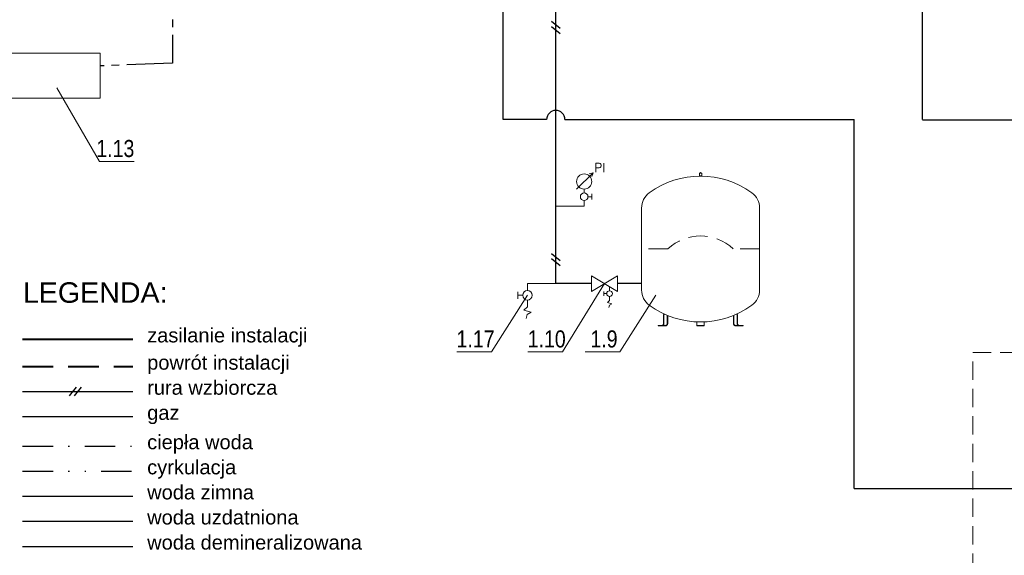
# Model space of a CAD drawing. Header units: millimetres. Extents: x 170 to 590, y -13 to 284.
# Tile 3 of 11: x 251 to 332, y 88 to 132. Entities that reach past the tile are written whole.
import ezdxf
from ezdxf.enums import TextEntityAlignment as Align

# ---------------------------------------------------------------- set-up
doc = ezdxf.new("R2010")
doc.units = ezdxf.units.MM
for name, pattern in [('AUSGEZOGEN', [0]), ('CENTER2', [1.125, 0.75, -0.125, 0.125, -0.125]), ('DASHDOT', [1, 0.5, -0.25, 0, -0.25]), ('DIVIDE', [1.25, 0.5, -0.25, 0, -0.25, 0, -0.25]), ('GESTRICHELT', [0.75, 0.5, -0.25]), ('HIDDEN2', [4.7625, 3.175, -1.5875])]:
    doc.linetypes.add(name, pattern=pattern)
for name, color, linetype, lineweight in [('CO POWRÓT', 5, 'GESTRICHELT', 40), ('CO ZASILANIE', 1, 'Continuous', 40), ('CYRKULACJA', 6, 'DIVIDE', 30), ('GAZ', 40, 'Continuous', 30), ('LINIE CIENKIE', 7, 'Continuous', 15), ('RURA WZBIORCZA', 7, 'Continuous', 25), ('SKROPLINY', 251, 'Continuous', 30), ('URZĄDZENIA', 7, 'Continuous', 20), ('WODA CIEPŁA', 30, 'DASHDOT', 30), ('WODA DEMINERALIZOWANA', 253, 'WODA_DEMI', 30), ('WODA UZDATNIONA', 4, 'WODA_UZDAT', 30), ('WODA ZIMNA', 104, 'WODA_ZIMNA', 30)]:
    doc.layers.add(name, color=color, linetype=linetype, lineweight=lineweight)
doc.layers.add('Opisy', color=7, linetype='Continuous')
doc.styles.add('Arial_1.0', font='arial.ttf')
doc.styles.add('CP_ATTR', font='ROMANS.SHX')
doc.styles.get("Standard").update_dxf_attribs({"font": 'ARIALN.TTF'})
doc.linetypes.add('GAS_LINE', pattern='A,0.5,-0.2,["GAS",Standard,S=0.1,R=0,X=-0.1,Y=-0.05],-0.25', length=0.95)
doc.linetypes.add('WODA_DEMI', pattern='A,1,-0.15,["wd",Standard,S=0.15,R=0,X=-0.1,Y=-0.05],-0.16', length=1.31)
doc.linetypes.add('WODA_UZDAT', pattern='A,1,-0.15,["wu",Standard,S=0.15,R=0,X=-0.1,Y=-0.05],-0.17', length=1.32)
doc.linetypes.add('WODA_ZIMNA', pattern='A,1,-0.15,["w",Standard,S=0.15,R=0,X=-0.1,Y=-0.05],-0.08', length=1.23)

msp = doc.modelspace()

# ---------------------------------------------------------------- linework, layer by layer
at = {"layer": 'CO POWRÓT', "ltscale": 5}
msp.add_line((251.358, 103.08), (260.413, 103.08), dxfattribs=at)
at = {"layer": 'CO ZASILANIE'}
msp.add_line((251.358, 105.314), (260.413, 105.314), dxfattribs=at)
at = {"layer": 'CYRKULACJA', "ltscale": 5}
msp.add_line((251.358, 94.498), (260.413, 94.498), dxfattribs=at)
at = {"layer": 'GAZ', "linetype": 'GAS_LINE', "ltscale": 17}
msp.add_line((251.358, 98.968), (260.413, 98.968), dxfattribs=at)
at = {"layer": 'LINIE CIENKIE'}
for points in [[(254.175, 125.935), (257.672, 119.889), (260.518, 119.889)], [(299.103, 109.872), (295.653, 104.276), (292.807, 104.276)], [(292.778, 108.916), (289.821, 104.276), (286.975, 104.276)], [(303.312, 108.916), (300.355, 104.276), (297.509, 104.276)]]:
    msp.add_lwpolyline(points, dxfattribs=at)
at = {"layer": 'LINIE CIENKIE', "color": 8, "linetype": 'GESTRICHELT', "ltscale": 3, "elevation": 0}
msp.add_lwpolyline([(329.32, 104.219), (402.465, 104.219), (402.465, 74.995), (329.32, 74.995)], close=True, dxfattribs=at)
at = {"layer": 'RURA WZBIORCZA'}
for p, q in [((295.104, 109.872), (295.104, 142.32)), ((294.739, 131.38), (295.469, 130.807)), ((294.739, 130.963), (295.469, 130.389)), ((294.739, 112.34), (295.469, 111.767)), ((294.739, 111.923), (295.469, 111.349)), ((298.041, 109.872), (295.104, 109.872)), ((302.142, 109.872), (300.165, 109.872)), ((251.358, 101.024), (260.413, 101.024)), ((255.755, 101.389), (255.182, 100.659)), ((256.173, 101.389), (255.599, 100.659))]:
    msp.add_line(p, q, dxfattribs=at)
at = {"layer": 'SKROPLINY', "linetype": 'CENTER2', "ltscale": 5}
msp.add_lwpolyline([(263.664, 135.905), (263.664, 127.949), (257.737, 127.716)], dxfattribs=at)
at = {"layer": 'URZĄDZENIA'}
for p, q in [((296.808, 117.618), (298.156, 118.966)), ((298.156, 118.966), (297.845, 118.862)), ((298.156, 118.966), (298.052, 118.655)), ((297.43, 117.307), (297.43, 117.618)), ((298.052, 117.229), (298.052, 116.762)), ((297.43, 116.231), (297.43, 116.685)), ((297.741, 116.996), (298.052, 116.996)), ((295.104, 116.231), (297.43, 116.231)), ((302.142, 109.344), (302.142, 116.077)), ((311.819, 109.344), (311.819, 116.073)), ((295.104, 109.872), (292.778, 109.872)), ((292.778, 109.305), (292.778, 109.872)), ((292.001, 109.208), (292.001, 108.625)), ((299.052, 109.225), (299.052, 108.875)), ((299.285, 109.05), (299.052, 109.05)), ((299.518, 109.283), (299.518, 109.623)), ((292.39, 108.916), (292.001, 108.916)), ((292.778, 107.961), (292.778, 108.527)), ((299.518, 108.476), (299.349, 108.317)), ((299.349, 108.317), (299.709, 108.214)), ((299.518, 108.476), (299.518, 108.816)), ((292.778, 107.961), (292.495, 107.694)), ((292.495, 107.694), (293.096, 107.523)), ((293.096, 107.523), (292.753, 107.352)), ((299.503, 108.111), (299.452, 107.905)), ((299.709, 108.214), (299.503, 108.111)), ((292.753, 107.352), (292.667, 107.009)), ((306.678, 106.405), (306.678, 106.734)), ((307.283, 106.405), (307.283, 106.734))]:
    msp.add_line(p, q, dxfattribs=at)
at = {"layer": 'URZĄDZENIA', "extrusion": (0, 1, 0)}
for p, q in [((306.88, 118.715), (306.88, 118.92)), ((306.89, 118.933), (307.071, 118.933)), ((307.081, 118.715), (307.081, 118.92)), ((307.071, 118.702), (306.89, 118.702)), ((303.944, 106.607), (303.944, 107.272)), ((303.979, 107.272), (303.979, 106.607)), ((304.246, 106.607), (304.246, 107.272)), ((304.281, 106.607), (304.281, 107.258)), ((309.492, 107.416), (309.491, 107.416)), ((309.491, 107.415), (309.491, 107.416)), ((309.679, 106.607), (309.679, 107.258)), ((309.714, 106.607), (309.714, 107.272)), ((309.793, 107.415), (309.794, 107.416)), ((309.794, 107.416), (309.794, 107.416)), ((309.982, 107.272), (309.982, 106.607)), ((310.017, 106.607), (310.017, 107.272)), ((303.492, 106.405), (303.492, 106.445)), ((303.492, 106.445), (304.106, 106.445)), ((304.106, 106.405), (303.492, 106.405)), ((303.599, 106.405), (303.599, 106.445)), ((303.902, 106.405), (303.902, 106.445)), ((306.678, 106.445), (307.283, 106.445)), ((307.283, 106.405), (306.678, 106.405)), ((306.829, 106.405), (306.829, 106.445)), ((307.132, 106.405), (307.132, 106.445)), ((310.469, 106.445), (309.855, 106.445)), ((309.855, 106.405), (310.469, 106.405)), ((310.059, 106.405), (310.059, 106.445)), ((310.362, 106.405), (310.362, 106.445)), ((310.469, 106.405), (310.469, 106.445))]:
    msp.add_line(p, q, dxfattribs=at)
at = {"layer": 'URZĄDZENIA', "linetype": 'HIDDEN2', "ltscale": 0.5}
for p, q in [((304.295, 112.711), (302.142, 112.711)), ((311.819, 112.711), (309.665, 112.711))]:
    msp.add_line(p, q, dxfattribs=at)
at = {"layer": 'URZĄDZENIA'}
msp.add_lwpolyline([(249.41, 128.771), (257.737, 128.771), (257.737, 125.079), (249.41, 125.079)], close=True, dxfattribs=at)
at = {"layer": 'URZĄDZENIA', "linetype": 'AUSGEZOGEN'}
msp.add_lwpolyline([(300.165, 109.235), (300.165, 110.509), (298.041, 109.235), (298.041, 110.509), (300.165, 109.235)], dxfattribs=at)
at = {"layer": 'URZĄDZENIA'}
for points in [[(303.803, 106.405), (303.805, 106.405), (303.808, 106.405), (303.81, 106.405), (303.812, 106.405), (303.814, 106.405), (303.816, 106.405), (303.818, 106.406), (303.82, 106.406), (303.822, 106.406), (303.825, 106.406), (303.827, 106.407), (303.829, 106.407), (303.831, 106.407), (303.833, 106.408), (303.835, 106.408), (303.838, 106.409), (303.84, 106.409), (303.842, 106.41), (303.844, 106.41), (303.846, 106.411), (303.848, 106.412), (303.85, 106.412), (303.853, 106.413), (303.855, 106.414), (303.857, 106.414), (303.859, 106.415), (303.861, 106.416), (303.863, 106.417), (303.865, 106.418), (303.867, 106.419), (303.869, 106.419), (303.871, 106.42), (303.872, 106.421), (303.874, 106.422), (303.876, 106.423), (303.878, 106.424), (303.88, 106.425), (303.882, 106.426), (303.884, 106.427), (303.886, 106.428), (303.888, 106.43), (303.89, 106.431), (303.891, 106.432), (303.893, 106.433), (303.895, 106.435), (303.897, 106.436), (303.899, 106.437), (303.901, 106.439), (303.903, 106.44), (303.904, 106.442), (303.906, 106.443), (303.908, 106.445), (303.91, 106.446), (303.912, 106.448), (303.913, 106.449), (303.915, 106.451), (303.917, 106.452), (303.918, 106.454), (303.92, 106.456), (303.921, 106.457), (303.923, 106.459), (303.924, 106.461), (303.926, 106.462), (303.927, 106.464), (303.929, 106.466), (303.93, 106.467), (303.932, 106.469), (303.933, 106.471), (303.935, 106.473), (303.936, 106.474), (303.937, 106.476), (303.939, 106.478), (303.94, 106.48), (303.941, 106.482), (303.943, 106.484), (303.944, 106.486), (303.945, 106.488), (303.947, 106.49), (303.948, 106.492), (303.949, 106.494), (303.951, 106.496), (303.952, 106.499), (303.953, 106.501), (303.954, 106.503), (303.955, 106.505), (303.956, 106.507), (303.957, 106.51), (303.958, 106.512), (303.959, 106.514), (303.96, 106.516), (303.961, 106.518), (303.962, 106.521), (303.963, 106.523), (303.964, 106.525), (303.965, 106.527), (303.966, 106.529), (303.966, 106.531), (303.967, 106.534), (303.968, 106.536), (303.969, 106.538), (303.969, 106.54), (303.97, 106.543), (303.971, 106.545), (303.971, 106.548), (303.972, 106.55), (303.973, 106.552), (303.973, 106.555), (303.974, 106.557), (303.974, 106.56), (303.975, 106.562), (303.975, 106.565), (303.976, 106.567), (303.976, 106.57), (303.976, 106.572), (303.977, 106.575), (303.977, 106.577), (303.977, 106.58), (303.978, 106.582), (303.978, 106.585), (303.978, 106.587), (303.978, 106.59), (303.979, 106.592), (303.979, 106.595), (303.979, 106.597), (303.979, 106.599), (303.979, 106.602), (303.979, 106.604), (303.979, 106.607)], [(303.944, 106.607), (303.944, 106.605), (303.944, 106.603), (303.944, 106.601), (303.944, 106.599), (303.944, 106.597), (303.944, 106.595), (303.943, 106.593), (303.943, 106.591), (303.943, 106.589), (303.943, 106.587), (303.943, 106.585), (303.942, 106.583), (303.942, 106.581), (303.942, 106.579), (303.942, 106.577), (303.941, 106.575), (303.941, 106.573), (303.94, 106.571), (303.94, 106.569), (303.94, 106.567), (303.939, 106.565), (303.939, 106.563), (303.938, 106.561), (303.938, 106.559), (303.937, 106.557), (303.937, 106.556), (303.936, 106.554), (303.936, 106.552), (303.935, 106.55), (303.934, 106.548), (303.934, 106.546), (303.933, 106.545), (303.933, 106.543), (303.932, 106.541), (303.931, 106.539), (303.93, 106.538), (303.93, 106.536), (303.929, 106.534), (303.928, 106.532), (303.927, 106.531), (303.927, 106.529), (303.926, 106.527), (303.925, 106.525), (303.924, 106.524), (303.923, 106.522), (303.922, 106.52), (303.921, 106.518), (303.92, 106.517), (303.919, 106.515), (303.918, 106.513), (303.917, 106.512), (303.916, 106.51), (303.915, 106.509), (303.914, 106.507), (303.913, 106.505), (303.912, 106.504), (303.911, 106.502), (303.909, 106.501), (303.908, 106.499), (303.907, 106.498), (303.906, 106.496), (303.905, 106.495), (303.904, 106.494), (303.903, 106.492), (303.901, 106.491), (303.9, 106.49), (303.899, 106.488), (303.898, 106.487), (303.897, 106.486), (303.895, 106.485), (303.894, 106.483), (303.893, 106.482), (303.891, 106.481), (303.89, 106.479), (303.889, 106.478), (303.887, 106.477), (303.886, 106.476), (303.884, 106.475), (303.883, 106.473), (303.881, 106.472), (303.88, 106.471), (303.878, 106.47), (303.877, 106.469), (303.875, 106.468), (303.874, 106.467), (303.872, 106.466), (303.871, 106.465), (303.869, 106.464), (303.868, 106.463), (303.866, 106.462), (303.865, 106.461), (303.863, 106.461), (303.862, 106.46), (303.86, 106.459), (303.859, 106.458), (303.857, 106.458), (303.856, 106.457), (303.854, 106.456), (303.852, 106.455), (303.851, 106.455), (303.849, 106.454), (303.848, 106.454), (303.846, 106.453), (303.844, 106.452), (303.843, 106.452), (303.841, 106.451), (303.839, 106.451), (303.838, 106.45), (303.836, 106.45), (303.834, 106.449), (303.833, 106.449), (303.831, 106.448), (303.829, 106.448), (303.827, 106.448), (303.826, 106.447), (303.824, 106.447), (303.822, 106.447), (303.82, 106.446), (303.819, 106.446), (303.817, 106.446), (303.815, 106.446), (303.813, 106.446), (303.812, 106.446), (303.81, 106.445), (303.808, 106.445), (303.807, 106.445), (303.805, 106.445), (303.803, 106.445)], [(304.106, 106.445), (304.107, 106.445), (304.109, 106.445), (304.111, 106.445), (304.112, 106.445), (304.114, 106.446), (304.116, 106.446), (304.118, 106.446), (304.119, 106.446), (304.121, 106.446), (304.123, 106.446), (304.124, 106.447), (304.126, 106.447), (304.128, 106.447), (304.13, 106.448), (304.131, 106.448), (304.133, 106.448), (304.135, 106.449), (304.137, 106.449), (304.138, 106.45), (304.14, 106.45), (304.142, 106.451), (304.143, 106.451), (304.145, 106.452), (304.147, 106.452), (304.148, 106.453), (304.15, 106.454), (304.152, 106.454), (304.153, 106.455), (304.155, 106.455), (304.156, 106.456), (304.158, 106.457), (304.159, 106.458), (304.161, 106.458), (304.163, 106.459), (304.164, 106.46), (304.166, 106.461), (304.167, 106.461), (304.169, 106.462), (304.17, 106.463), (304.172, 106.464), (304.173, 106.465), (304.175, 106.466), (304.176, 106.467), (304.178, 106.468), (304.179, 106.469), (304.181, 106.47), (304.182, 106.471), (304.184, 106.472), (304.185, 106.473), (304.187, 106.475), (304.188, 106.476), (304.19, 106.477), (304.191, 106.478), (304.192, 106.479), (304.194, 106.481), (304.195, 106.482), (304.196, 106.483), (304.198, 106.485), (304.199, 106.486), (304.2, 106.487), (304.201, 106.488), (304.203, 106.49), (304.204, 106.491), (304.205, 106.492), (304.206, 106.494), (304.207, 106.495), (304.208, 106.496), (304.21, 106.498), (304.211, 106.499), (304.212, 106.501), (304.213, 106.502), (304.214, 106.504), (304.215, 106.505), (304.216, 106.507), (304.217, 106.509), (304.218, 106.51), (304.219, 106.512), (304.221, 106.513), (304.222, 106.515), (304.223, 106.517), (304.224, 106.518), (304.224, 106.52), (304.225, 106.522), (304.226, 106.524), (304.227, 106.525), (304.228, 106.527), (304.229, 106.529), (304.23, 106.531), (304.231, 106.532), (304.231, 106.534), (304.232, 106.536), (304.233, 106.538), (304.234, 106.539), (304.234, 106.541), (304.235, 106.543), (304.236, 106.545), (304.236, 106.546), (304.237, 106.548), (304.237, 106.55), (304.238, 106.552), (304.239, 106.554), (304.239, 106.556), (304.24, 106.557), (304.24, 106.559), (304.241, 106.561), (304.241, 106.563), (304.242, 106.565), (304.242, 106.567), (304.242, 106.569), (304.243, 106.571), (304.243, 106.573), (304.244, 106.575), (304.244, 106.577), (304.244, 106.579), (304.245, 106.581), (304.245, 106.583), (304.245, 106.585), (304.245, 106.587), (304.245, 106.589), (304.246, 106.591), (304.246, 106.593), (304.246, 106.595), (304.246, 106.597), (304.246, 106.599), (304.246, 106.601), (304.246, 106.603), (304.246, 106.605), (304.246, 106.607)], [(304.281, 106.607), (304.281, 106.604), (304.281, 106.602), (304.281, 106.599), (304.281, 106.597), (304.281, 106.595), (304.281, 106.592), (304.281, 106.59), (304.281, 106.587), (304.28, 106.585), (304.28, 106.582), (304.28, 106.58), (304.28, 106.577), (304.279, 106.575), (304.279, 106.572), (304.278, 106.57), (304.278, 106.567), (304.278, 106.565), (304.277, 106.562), (304.277, 106.56), (304.276, 106.557), (304.275, 106.555), (304.275, 106.552), (304.274, 106.55), (304.274, 106.548), (304.273, 106.545), (304.272, 106.543), (304.272, 106.54), (304.271, 106.538), (304.27, 106.536), (304.27, 106.534), (304.269, 106.531), (304.268, 106.529), (304.267, 106.527), (304.266, 106.525), (304.265, 106.523), (304.265, 106.521), (304.264, 106.518), (304.263, 106.516), (304.262, 106.514), (304.261, 106.512), (304.26, 106.51), (304.259, 106.507), (304.258, 106.505), (304.256, 106.503), (304.255, 106.501), (304.254, 106.499), (304.253, 106.496), (304.252, 106.494), (304.25, 106.492), (304.249, 106.49), (304.248, 106.488), (304.247, 106.486), (304.245, 106.484), (304.244, 106.482), (304.243, 106.48), (304.241, 106.478), (304.24, 106.476), (304.238, 106.474), (304.237, 106.473), (304.236, 106.471), (304.234, 106.469), (304.233, 106.467), (304.231, 106.466), (304.23, 106.464), (304.228, 106.462), (304.227, 106.461), (304.225, 106.459), (304.224, 106.457), (304.222, 106.456), (304.221, 106.454), (304.219, 106.452), (304.217, 106.451), (304.216, 106.449), (304.214, 106.448), (304.212, 106.446), (304.21, 106.445), (304.209, 106.443), (304.207, 106.442), (304.205, 106.44), (304.203, 106.439), (304.201, 106.437), (304.199, 106.436), (304.198, 106.435), (304.196, 106.433), (304.194, 106.432), (304.192, 106.431), (304.19, 106.43), (304.188, 106.428), (304.186, 106.427), (304.184, 106.426), (304.182, 106.425), (304.18, 106.424), (304.179, 106.423), (304.177, 106.422), (304.175, 106.421), (304.173, 106.42), (304.171, 106.419), (304.169, 106.419), (304.167, 106.418), (304.165, 106.417), (304.163, 106.416), (304.161, 106.415), (304.159, 106.414), (304.157, 106.414), (304.155, 106.413), (304.153, 106.412), (304.151, 106.412), (304.149, 106.411), (304.146, 106.41), (304.144, 106.41), (304.142, 106.409), (304.14, 106.409), (304.138, 106.408), (304.136, 106.408), (304.133, 106.407), (304.131, 106.407), (304.129, 106.407), (304.127, 106.406), (304.125, 106.406), (304.123, 106.406), (304.121, 106.406), (304.118, 106.405), (304.116, 106.405), (304.114, 106.405), (304.112, 106.405), (304.11, 106.405), (304.108, 106.405), (304.106, 106.405)], [(309.679, 106.607), (309.679, 106.604), (309.679, 106.602), (309.679, 106.599), (309.68, 106.597), (309.68, 106.595), (309.68, 106.592), (309.68, 106.59), (309.68, 106.587), (309.68, 106.585), (309.681, 106.582), (309.681, 106.58), (309.681, 106.577), (309.682, 106.575), (309.682, 106.572), (309.682, 106.57), (309.683, 106.567), (309.683, 106.565), (309.684, 106.562), (309.684, 106.56), (309.685, 106.557), (309.685, 106.555), (309.686, 106.552), (309.686, 106.55), (309.687, 106.548), (309.688, 106.545), (309.688, 106.543), (309.689, 106.54), (309.69, 106.538), (309.691, 106.536), (309.691, 106.534), (309.692, 106.531), (309.693, 106.529), (309.694, 106.527), (309.694, 106.525), (309.695, 106.523), (309.696, 106.521), (309.697, 106.518), (309.698, 106.516), (309.699, 106.514), (309.7, 106.512), (309.701, 106.51), (309.702, 106.507), (309.703, 106.505), (309.704, 106.503), (309.705, 106.501), (309.707, 106.499), (309.708, 106.496), (309.709, 106.494), (309.71, 106.492), (309.712, 106.49), (309.713, 106.488), (309.714, 106.486), (309.716, 106.484), (309.717, 106.482), (309.718, 106.48), (309.72, 106.478), (309.721, 106.476), (309.722, 106.474), (309.724, 106.473), (309.725, 106.471), (309.727, 106.469), (309.728, 106.467), (309.729, 106.466), (309.731, 106.464), (309.732, 106.462), (309.734, 106.461), (309.735, 106.459), (309.737, 106.457), (309.739, 106.456), (309.74, 106.454), (309.742, 106.452), (309.743, 106.451), (309.745, 106.449), (309.747, 106.448), (309.749, 106.446), (309.75, 106.445), (309.752, 106.443), (309.754, 106.442), (309.756, 106.44), (309.758, 106.439), (309.759, 106.437), (309.761, 106.436), (309.763, 106.435), (309.765, 106.433), (309.767, 106.432), (309.769, 106.431), (309.771, 106.43), (309.773, 106.428), (309.775, 106.427), (309.776, 106.426), (309.778, 106.425), (309.78, 106.424), (309.782, 106.423), (309.784, 106.422), (309.786, 106.421), (309.788, 106.42), (309.79, 106.419), (309.792, 106.419), (309.794, 106.418), (309.796, 106.417), (309.798, 106.416), (309.8, 106.415), (309.802, 106.414), (309.804, 106.414), (309.806, 106.413), (309.808, 106.412), (309.81, 106.412), (309.812, 106.411), (309.814, 106.41), (309.816, 106.41), (309.819, 106.409), (309.821, 106.409), (309.823, 106.408), (309.825, 106.408), (309.827, 106.407), (309.829, 106.407), (309.832, 106.407), (309.834, 106.406), (309.836, 106.406), (309.838, 106.406), (309.84, 106.406), (309.842, 106.405), (309.845, 106.405), (309.847, 106.405), (309.849, 106.405), (309.851, 106.405), (309.853, 106.405), (309.855, 106.405)], [(309.855, 106.445), (309.853, 106.445), (309.852, 106.445), (309.85, 106.445), (309.848, 106.445), (309.847, 106.446), (309.845, 106.446), (309.843, 106.446), (309.841, 106.446), (309.84, 106.446), (309.838, 106.446), (309.836, 106.447), (309.835, 106.447), (309.833, 106.447), (309.831, 106.448), (309.829, 106.448), (309.828, 106.448), (309.826, 106.449), (309.824, 106.449), (309.822, 106.45), (309.821, 106.45), (309.819, 106.451), (309.817, 106.451), (309.816, 106.452), (309.814, 106.452), (309.812, 106.453), (309.811, 106.454), (309.809, 106.454), (309.807, 106.455), (309.806, 106.455), (309.804, 106.456), (309.803, 106.457), (309.801, 106.458), (309.8, 106.458), (309.798, 106.459), (309.797, 106.46), (309.795, 106.461), (309.794, 106.461), (309.792, 106.462), (309.791, 106.463), (309.789, 106.464), (309.788, 106.465), (309.786, 106.466), (309.785, 106.467), (309.783, 106.468), (309.782, 106.469), (309.78, 106.47), (309.779, 106.471), (309.777, 106.472), (309.776, 106.473), (309.774, 106.475), (309.773, 106.476), (309.771, 106.477), (309.77, 106.478), (309.768, 106.479), (309.767, 106.481), (309.766, 106.482), (309.764, 106.483), (309.763, 106.485), (309.762, 106.486), (309.761, 106.487), (309.759, 106.488), (309.758, 106.49), (309.757, 106.491), (309.756, 106.492), (309.755, 106.494), (309.753, 106.495), (309.752, 106.496), (309.751, 106.498), (309.75, 106.499), (309.749, 106.501), (309.748, 106.502), (309.747, 106.504), (309.746, 106.505), (309.744, 106.507), (309.743, 106.509), (309.742, 106.51), (309.741, 106.512), (309.74, 106.513), (309.739, 106.515), (309.738, 106.517), (309.737, 106.518), (309.736, 106.52), (309.735, 106.522), (309.734, 106.524), (309.734, 106.525), (309.733, 106.527), (309.732, 106.529), (309.731, 106.531), (309.73, 106.532), (309.729, 106.534), (309.729, 106.536), (309.728, 106.538), (309.727, 106.539), (309.727, 106.541), (309.726, 106.543), (309.725, 106.545), (309.725, 106.546), (309.724, 106.548), (309.723, 106.55), (309.723, 106.552), (309.722, 106.554), (309.722, 106.556), (309.721, 106.557), (309.721, 106.559), (309.72, 106.561), (309.72, 106.563), (309.719, 106.565), (309.719, 106.567), (309.718, 106.569), (309.718, 106.571), (309.718, 106.573), (309.717, 106.575), (309.717, 106.577), (309.717, 106.579), (309.716, 106.581), (309.716, 106.583), (309.716, 106.585), (309.716, 106.587), (309.715, 106.589), (309.715, 106.591), (309.715, 106.593), (309.715, 106.595), (309.715, 106.597), (309.715, 106.599), (309.715, 106.601), (309.715, 106.603), (309.714, 106.605), (309.714, 106.607)], [(310.157, 106.405), (310.155, 106.405), (310.153, 106.405), (310.151, 106.405), (310.149, 106.405), (310.147, 106.405), (310.145, 106.405), (310.143, 106.406), (310.141, 106.406), (310.138, 106.406), (310.136, 106.406), (310.134, 106.407), (310.132, 106.407), (310.13, 106.407), (310.127, 106.408), (310.125, 106.408), (310.123, 106.409), (310.121, 106.409), (310.119, 106.41), (310.117, 106.41), (310.115, 106.411), (310.112, 106.412), (310.11, 106.412), (310.108, 106.413), (310.106, 106.414), (310.104, 106.414), (310.102, 106.415), (310.1, 106.416), (310.098, 106.417), (310.096, 106.418), (310.094, 106.419), (310.092, 106.419), (310.09, 106.42), (310.088, 106.421), (310.087, 106.422), (310.085, 106.423), (310.083, 106.424), (310.081, 106.425), (310.079, 106.426), (310.077, 106.427), (310.075, 106.428), (310.073, 106.43), (310.071, 106.431), (310.069, 106.432), (310.067, 106.433), (310.066, 106.435), (310.064, 106.436), (310.062, 106.437), (310.06, 106.439), (310.058, 106.44), (310.056, 106.442), (310.055, 106.443), (310.053, 106.445), (310.051, 106.446), (310.049, 106.448), (310.048, 106.449), (310.046, 106.451), (310.044, 106.452), (310.043, 106.454), (310.041, 106.456), (310.039, 106.457), (310.038, 106.459), (310.036, 106.461), (310.035, 106.462), (310.033, 106.464), (310.032, 106.466), (310.03, 106.467), (310.029, 106.469), (310.028, 106.471), (310.026, 106.473), (310.025, 106.474), (310.023, 106.476), (310.022, 106.478), (310.021, 106.48), (310.019, 106.482), (310.018, 106.484), (310.017, 106.486), (310.015, 106.488), (310.014, 106.49), (310.013, 106.492), (310.011, 106.494), (310.01, 106.496), (310.009, 106.499), (310.008, 106.501), (310.007, 106.503), (310.006, 106.505), (310.005, 106.507), (310.003, 106.51), (310.002, 106.512), (310.001, 106.514), (310, 106.516), (309.999, 106.518), (309.999, 106.521), (309.998, 106.523), (309.997, 106.525), (309.996, 106.527), (309.995, 106.529), (309.994, 106.531), (309.994, 106.534), (309.993, 106.536), (309.992, 106.538), (309.991, 106.54), (309.991, 106.543), (309.99, 106.545), (309.989, 106.548), (309.989, 106.55), (309.988, 106.552), (309.988, 106.555), (309.987, 106.557), (309.987, 106.56), (309.986, 106.562), (309.986, 106.565), (309.985, 106.567), (309.985, 106.57), (309.984, 106.572), (309.984, 106.575), (309.984, 106.577), (309.983, 106.58), (309.983, 106.582), (309.983, 106.585), (309.983, 106.587), (309.982, 106.59), (309.982, 106.592), (309.982, 106.595), (309.982, 106.597), (309.982, 106.599), (309.982, 106.602), (309.982, 106.604), (309.982, 106.607)], [(310.017, 106.607), (310.017, 106.605), (310.017, 106.603), (310.017, 106.601), (310.017, 106.599), (310.017, 106.597), (310.017, 106.595), (310.017, 106.593), (310.018, 106.591), (310.018, 106.589), (310.018, 106.587), (310.018, 106.585), (310.018, 106.583), (310.019, 106.581), (310.019, 106.579), (310.019, 106.577), (310.02, 106.575), (310.02, 106.573), (310.02, 106.571), (310.021, 106.569), (310.021, 106.567), (310.022, 106.565), (310.022, 106.563), (310.023, 106.561), (310.023, 106.559), (310.024, 106.557), (310.024, 106.556), (310.025, 106.554), (310.025, 106.552), (310.026, 106.55), (310.026, 106.548), (310.027, 106.546), (310.028, 106.545), (310.028, 106.543), (310.029, 106.541), (310.03, 106.539), (310.03, 106.538), (310.031, 106.536), (310.032, 106.534), (310.033, 106.532), (310.033, 106.531), (310.034, 106.529), (310.035, 106.527), (310.036, 106.525), (310.037, 106.524), (310.038, 106.522), (310.039, 106.52), (310.04, 106.518), (310.041, 106.517), (310.042, 106.515), (310.043, 106.513), (310.044, 106.512), (310.045, 106.51), (310.046, 106.509), (310.047, 106.507), (310.048, 106.505), (310.049, 106.504), (310.05, 106.502), (310.051, 106.501), (310.052, 106.499), (310.054, 106.498), (310.055, 106.496), (310.056, 106.495), (310.057, 106.494), (310.058, 106.492), (310.059, 106.491), (310.06, 106.49), (310.062, 106.488), (310.063, 106.487), (310.064, 106.486), (310.065, 106.485), (310.067, 106.483), (310.068, 106.482), (310.069, 106.481), (310.071, 106.479), (310.072, 106.478), (310.074, 106.477), (310.075, 106.476), (310.077, 106.475), (310.078, 106.473), (310.079, 106.472), (310.081, 106.471), (310.082, 106.47), (310.084, 106.469), (310.085, 106.468), (310.087, 106.467), (310.088, 106.466), (310.09, 106.465), (310.092, 106.464), (310.093, 106.463), (310.095, 106.462), (310.096, 106.461), (310.098, 106.461), (310.099, 106.46), (310.101, 106.459), (310.102, 106.458), (310.104, 106.458), (310.105, 106.457), (310.107, 106.456), (310.108, 106.455), (310.11, 106.455), (310.111, 106.454), (310.113, 106.454), (310.115, 106.453), (310.116, 106.452), (310.118, 106.452), (310.12, 106.451), (310.121, 106.451), (310.123, 106.45), (310.125, 106.45), (310.127, 106.449), (310.128, 106.449), (310.13, 106.448), (310.132, 106.448), (310.133, 106.448), (310.135, 106.447), (310.137, 106.447), (310.139, 106.447), (310.14, 106.446), (310.142, 106.446), (310.144, 106.446), (310.146, 106.446), (310.147, 106.446), (310.149, 106.446), (310.151, 106.445), (310.152, 106.445), (310.154, 106.445), (310.156, 106.445), (310.157, 106.445)]]:
    msp.add_lwpolyline(points, dxfattribs=at)
for centre, radius, start, end in [((306.98, 111.552), 7.137, 53.90051, 126.09949), ((303.684, 116.073), 1.542, 126.09975, 180.16304), ((310.277, 116.073), 1.542, 0, 53.90051), ((303.684, 109.344), 1.542, 180, 233.90051), ((310.277, 109.344), 1.542, 306.09975, 0.16304), ((306.98, 113.864), 7.137, 233.90051, 306.09949)]:
    msp.add_arc(centre, radius, start, end, dxfattribs=at)
at = {"layer": 'URZĄDZENIA', "linetype": 'HIDDEN2', "ltscale": 0.5}
msp.add_arc((306.98, 109.876), 3.904, 46.54833, 133.45167, dxfattribs=at)
at = {"layer": 'URZĄDZENIA'}
for centre, major_axis, ratio, start_param, end_param in [((297.43, 118.24), (0.44, 0.44), 1, 5.497787, 11.780972), ((297.43, 116.996), (0.22, 0.22), 1, 1.570796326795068, 7.853981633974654), ((309.544, 107.272), (0, 0.197), 0.866025, 4.712389, 4.713274), ((309.846, 107.272), (0, 0.156), 0.866025, 4.712389, 5.426192), ((309.846, 107.272), (0, 0.197), 0.866025, 4.712389, 5.355469)]:
    msp.add_ellipse(centre, major_axis=major_axis, ratio=ratio, start_param=start_param, end_param=end_param, dxfattribs=at)
at = {"layer": 'URZĄDZENIA', "extrusion": (0, 0, -1)}
for centre, major_axis, ratio, start_param, end_param in [((306.89, 118.92), (0, 0.0128), 0.785714, 4.712389, 6.283185), ((306.98, 118.933), (0, 0.0385), 0.785714, -1.570796, 1.570796), ((307.071, 118.92), (0, 0.0128), 0.785714, 0, 1.570796), ((306.89, 118.715), (0, 0.0128), 0.785714, 3.141593, 4.712389), ((306.91, 118.689), (0, 0.0128), 0.785714, 0, 1.570796), ((307.051, 118.689), (0, 0.0128), 0.785714, 4.712389, 6.283185), ((307.071, 118.715), (0, 0.0128), 0.785714, 1.570796, 3.141593), ((292.778, 108.916), (-0.275, 0.275), 1, 1.570796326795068, 7.853981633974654), ((299.518, 109.05), (-0.165, 0.165), 1, 1.570796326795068, 7.853981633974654), ((304.114, 107.272), (0, 0.197), 0.866025, 4.712389, 5.355469), ((304.114, 107.272), (0, 0.156), 0.866025, 4.712389, 5.426192), ((304.417, 107.272), (0, 0.197), 0.866025, 4.712389, 4.713274)]:
    msp.add_ellipse(centre, major_axis=major_axis, ratio=ratio, start_param=start_param, end_param=end_param, dxfattribs=at)
at = {"layer": 'WODA CIEPŁA', "ltscale": 5}
msp.add_line((251.358, 96.554), (260.413, 96.554), dxfattribs=at)
at = {"layer": 'WODA DEMINERALIZOWANA', "ltscale": 10}
for p, q in [((290.789, 123.323, 0), (290.789, 136.68, 0)), ((294.354, 123.324), (290.789, 123.323, 0)), ((295.854, 123.324), (319.589, 123.323, 0)), ((319.589, 93.075, 0), (319.589, 123.323, 0)), ((319.589, 93.075, 0), (344.441, 93.075, 0)), ((251.358, 88.331), (260.413, 88.331))]:
    msp.add_line(p, q, dxfattribs=at)
at = {"layer": 'WODA DEMINERALIZOWANA', "linetype": 'WODA_DEMI', "ltscale": 10}
msp.add_arc((295.104, 123.324), 0.75, 0, 180, dxfattribs=at)
at = {"layer": 'WODA UZDATNIONA', "ltscale": 10}
msp.add_line((251.358, 90.386), (260.413, 90.386), dxfattribs=at)
at = {"layer": 'WODA ZIMNA', "ltscale": 10}
for p, q in [((325.189, 123.323, 0), (325.189, 138.286, 0)), ((367.189, 123.279), (325.185, 123.279)), ((251.358, 92.442), (260.413, 92.442))]:
    msp.add_line(p, q, dxfattribs=at)

# ---------------------------------------------------------------- texts
at = {"attachment_point": 1, "style": 'Arial_1.0'}
for s, insert, char_height in [('LEGENDA:', (251.388, 109.981), 1.68), ('zasilanie instalacji ', (261.583, 106.227), 1.176), ('powrót instalacji ', (261.583, 103.992), 1.176), ('{\\fArial|b0|i0|c238|p34;rura wzbiorcza}', (261.583, 101.936), 1.176), ('gaz', (261.583, 99.88), 1.176), ('{\\fArial|b0|i0|c238|p34;ciepła woda}', (261.583, 97.467), 1.176), ('{\\fArial|b0|i0|c238|p34;cyrkulacja}', (261.583, 95.411), 1.176), ('woda zimna', (261.583, 93.355), 1.176), ('woda uzdatniona', (261.583, 91.299), 1.176), ('woda demineralizowana', (261.583, 89.243), 1.176)]:
    msp.add_mtext(s, dxfattribs=dict(at, insert=insert, char_height=char_height))
at = {"layer": 'Opisy', "linetype": 'Continuous'}
msp.add_text('1.13', height=1.4, dxfattribs=at).set_placement((258.97, 120.951), align=Align.MIDDLE)
for s, p in [('1.17', (288.524, 105.337)), ('1.10', (294.356, 105.337)), ('1.9', (299.057, 105.337))]:
    msp.add_text(s, height=1.4, rotation=359.99947, dxfattribs=at).set_placement(p, align=Align.MIDDLE)
at = {"layer": 'URZĄDZENIA', "style": 'CP_ATTR', "flags": 12}
msp.add_attdef('PI', text='M', height=0.728, dxfattribs=at).set_placement((298.71, 119.383), align=Align.MIDDLE)

doc.saveas('drawing.dxf')
